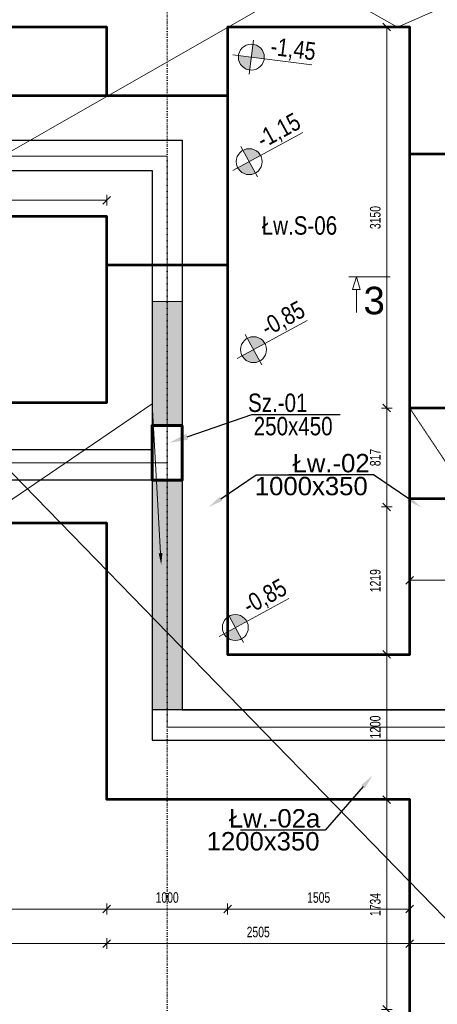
# Model space of a CAD drawing. Header units: millimetres. Extents: x -1893473 to 942156, y -568027 to 942944.
# Tile 112 of 256: x -8721 to -5269, y -127560 to -119421. Entities that reach past the tile are written whole.
import ezdxf
from ezdxf import colors
from ezdxf.entities.mleader import LeaderData, LeaderLine
from ezdxf.enums import TextEntityAlignment as Align
from ezdxf.math import Vec2, Vec3

# ---------------------------------------------------------------- set-up
doc = ezdxf.new("R2010")
doc.units = ezdxf.units.MM
doc.header["$LTSCALE"] = 0.2
doc.linetypes.add('DASHDOT', pattern=[25.4, 12.7, -6.35, 0, -6.35])
doc.linetypes.add('HIDDEN', pattern=[9.525, 6.35, -3.175])
for name, color, linetype, lineweight in [('!! 0_Osie', 1, 'DASHDOT', 13), ('_OSIE_WYS', 142, 'Continuous', 9), ('P-Linia5', 4, 'Continuous', 60), ('P-Opis', 1, 'Continuous', 9), ('P-Opis fundamenty', 193, 'Continuous', 9), ('P-Opis słupy', 30, 'Continuous', 9), ('P-Opis ściany', 6, 'Continuous', 9), ('P-Osie', 1, 'DASHDOT', 18), ('P-Przerywana', 13, 'HIDDEN', 18), ('P-Wymiar', 142, 'Continuous', 9), ('P-Ściana żelbetowa', 50, 'Continuous', 30)]:
    doc.layers.add(name, color=color, linetype=linetype, lineweight=lineweight)
doc.layers.add('P-Linia1a', color=7, linetype='Continuous', lineweight=53, true_color=0x008ab8)
doc.styles.add('_Fd Opis', font='arial.ttf')
doc.styles.add('ROMANS', font='arial.ttf', dxfattribs={"width": 0.7})
doc.styles.get("Standard").update_dxf_attribs({"font": 'arial.ttf', "height": 25})
doc.dimstyles.new('A50', dxfattribs={"dimscale": 50, "dimtxt": 1.75, "dimasz": 0.05, "dimexe": 0, "dimexo": 0, "dimgap": 1, "dimtad": 1, "dimdec": 0, "dimrnd": 1, "dimdsep": 46, "dimtxsty": 'ROMANS', "dimblk": '[[[[[[[[', "dimcen": 2, "dimdle": 2, "dimse1": 1, "dimse2": 1, "dimclrd": 256, "dimclrt": 1, "dimadec": 0, "dimazin": 0, "dimtfac": 1, "dimtdec": 0, "dimtix": 1, "dimtmove": 2, "dimatfit": 3, "dimldrblk": '[[[[[[[[', "dimfxl": 1, "dimtvp": 0.6, "dimtolj": 1, "dimlwd": -1, "dimarcsym": 0})

# ---------------------------------------------------------------- blocks, each defined once
blk = doc.blocks.new('BLOK OSI')
at = {"layer": 'P-Osie'}
blk.add_lwpolyline([(52592.21, -193637.01), (52592.21, -199870.83)], dxfattribs=at)
blk = doc.blocks.new('A$C798F0764')
at = {"layer": 'P-Opis'}
h = blk.add_hatch(color=1, dxfattribs=at)
h.dxf.hatch_style = 1
h.paths.add_polyline_path([(87, -43), (-30, -160, 0.414214), (204, -160)])
h.paths.add_polyline_path([(-30, 74), (87, -43), (204, 74, 0.414214)])
at = {"layer": 'P-Opis', "color": 1}
for p, q in [((-80, -210), (636, 506)), ((-68, 111), (241, -198))]:
    blk.add_line(p, q, dxfattribs=at)
blk.add_circle((87, -43), 165, dxfattribs=at)
blk = doc.blocks.new('[[[[[[[[')
at = {"layer": 'P-Wymiar'}
for p, q in [((-12.7, -12.7), (12.7, 12.7)), ((0, 0), (-4.6, 0)), ((0, 18), (0, -18))]:
    blk.add_line(p, q, dxfattribs=at)
blk = doc.blocks.new('*D5554')
at = {"layer": 'DEFPOINTS', "color": 0, "transparency": 16777216}
for p in [(-8001.6, -126688.5), (-8001.6, -127057.2), (-11521.6, -127198.9)]:
    blk.add_point(p, dxfattribs=at)
at = {"layer": 'P-Wymiar', "transparency": 16777216}
blk.add_line((-11519.1, -127057.2), (-8004.1, -127057.2), dxfattribs=at)
at = {"layer": 'P-Wymiar', "transparency": 16777216, "xscale": 2.5, "yscale": 2.5, "zscale": 2.5, "rotation": 180}
blk.add_blockref('[[[[[[[[', (-11521.6, -127057.2), dxfattribs=at)
at = {"layer": 'P-Wymiar', "transparency": 16777216, "xscale": 2.5, "yscale": 2.5, "zscale": 2.5}
blk.add_blockref('[[[[[[[[', (-8001.6, -127057.2), dxfattribs=at)
at = {"layer": 'P-Wymiar', "color": 1, "transparency": 16777216, "insert": (-9761.6, -126962.5), "char_height": 87.5, "attachment_point": 5, "style": 'ROMANS'}
blk.add_mtext('\\A1;3520', dxfattribs=at)
blk = doc.blocks.new('*D5555')
at = {"layer": 'DEFPOINTS', "color": 0, "transparency": 16777216}
for p in [(-8001.6, -126688.5), (-5496.6, -126992.2), (-5496.6, -127057.2)]:
    blk.add_point(p, dxfattribs=at)
at = {"layer": 'P-Wymiar', "transparency": 16777216}
blk.add_line((-7999.1, -127057.2), (-5499.1, -127057.2), dxfattribs=at)
at = {"layer": 'P-Wymiar', "transparency": 16777216, "xscale": 2.5, "yscale": 2.5, "zscale": 2.5, "rotation": 180}
blk.add_blockref('[[[[[[[[', (-8001.6, -127057.2), dxfattribs=at)
at = {"layer": 'P-Wymiar', "transparency": 16777216, "xscale": 2.5, "yscale": 2.5, "zscale": 2.5}
blk.add_blockref('[[[[[[[[', (-5496.6, -127057.2), dxfattribs=at)
at = {"layer": 'P-Wymiar', "color": 1, "transparency": 16777216, "insert": (-6749.1, -126962.5), "char_height": 87.5, "attachment_point": 5, "style": 'ROMANS'}
blk.add_mtext('\\A1;2505', dxfattribs=at)
blk = doc.blocks.new('*D5556')
at = {"layer": 'DEFPOINTS', "color": 0, "transparency": 16777216}
for p in [(-5496.6, -126992.2), (-4496.6, -127057.2), (-4496.6, -127066.7)]:
    blk.add_point(p, dxfattribs=at)
at = {"layer": 'P-Wymiar', "transparency": 16777216}
blk.add_line((-5494.1, -127057.2), (-4499.1, -127057.2), dxfattribs=at)
at = {"layer": 'P-Wymiar', "transparency": 16777216, "xscale": 2.5, "yscale": 2.5, "zscale": 2.5, "rotation": 180}
blk.add_blockref('[[[[[[[[', (-5496.6, -127057.2), dxfattribs=at)
at = {"layer": 'P-Wymiar', "transparency": 16777216, "xscale": 2.5, "yscale": 2.5, "zscale": 2.5}
blk.add_blockref('[[[[[[[[', (-4496.6, -127057.2), dxfattribs=at)
at = {"layer": 'P-Wymiar', "color": 1, "transparency": 16777216, "insert": (-4996.6, -126962.5), "char_height": 87.5, "attachment_point": 5, "style": 'ROMANS'}
blk.add_mtext('\\A1;1000', dxfattribs=at)
blk = doc.blocks.new('*D5557')
at = {"layer": 'DEFPOINTS', "color": 0, "transparency": 16777216}
for p in [(-7001.6, -124004.5), (-8001.6, -124522.4), (-7001.6, -126772.1)]:
    blk.add_point(p, dxfattribs=at)
at = {"layer": 'P-Wymiar', "transparency": 16777216}
blk.add_line((-7999.1, -126772.1), (-7004.1, -126772.1), dxfattribs=at)
at = {"layer": 'P-Wymiar', "transparency": 16777216, "xscale": 2.5, "yscale": 2.5, "zscale": 2.5, "rotation": 180}
blk.add_blockref('[[[[[[[[', (-8001.6, -126772.1), dxfattribs=at)
at = {"layer": 'P-Wymiar', "transparency": 16777216, "xscale": 2.5, "yscale": 2.5, "zscale": 2.5}
blk.add_blockref('[[[[[[[[', (-7001.6, -126772.1), dxfattribs=at)
at = {"layer": 'P-Wymiar', "color": 1, "transparency": 16777216, "insert": (-7501.6, -126677.4), "char_height": 87.5, "attachment_point": 5, "style": 'ROMANS'}
blk.add_mtext('\\A1;1000', dxfattribs=at)
blk = doc.blocks.new('*D5558')
at = {"layer": 'DEFPOINTS', "color": 0, "transparency": 16777216}
for p in [(-7001.6, -124004.5), (-5496.6, -126772.1), (-5496.6, -126772.1)]:
    blk.add_point(p, dxfattribs=at)
at = {"layer": 'P-Wymiar', "transparency": 16777216}
blk.add_line((-6999.1, -126772.1), (-5499.1, -126772.1), dxfattribs=at)
at = {"layer": 'P-Wymiar', "transparency": 16777216, "xscale": 2.5, "yscale": 2.5, "zscale": 2.5, "rotation": 180}
blk.add_blockref('[[[[[[[[', (-7001.6, -126772.1), dxfattribs=at)
at = {"layer": 'P-Wymiar', "transparency": 16777216, "xscale": 2.5, "yscale": 2.5, "zscale": 2.5}
blk.add_blockref('[[[[[[[[', (-5496.6, -126772.1), dxfattribs=at)
at = {"layer": 'P-Wymiar', "color": 1, "transparency": 16777216, "insert": (-6249.1, -126677.4), "char_height": 87.5, "attachment_point": 5, "style": 'ROMANS'}
blk.add_mtext('\\A1;1505', dxfattribs=at)
blk = doc.blocks.new('*D5559')
at = {"layer": 'DEFPOINTS', "color": 0, "transparency": 16777216}
for p in [(-10228.1, -123470.5), (-8001.6, -124885.5), (-10228.1, -126772.1)]:
    blk.add_point(p, dxfattribs=at)
at = {"layer": 'P-Wymiar', "transparency": 16777216}
blk.add_line((-8004.1, -126772.1), (-10225.6, -126772.1), dxfattribs=at)
at = {"layer": 'P-Wymiar', "transparency": 16777216, "xscale": 2.5, "yscale": 2.5, "zscale": 2.5, "rotation": 180}
blk.add_blockref('[[[[[[[[', (-10228.1, -126772.1), dxfattribs=at)
at = {"layer": 'P-Wymiar', "transparency": 16777216, "xscale": 2.5, "yscale": 2.5, "zscale": 2.5}
blk.add_blockref('[[[[[[[[', (-8001.6, -126772.1), dxfattribs=at)
at = {"layer": 'P-Wymiar', "color": 1, "transparency": 16777216, "insert": (-9114.8, -126677.4), "char_height": 87.5, "attachment_point": 5, "style": 'ROMANS'}
blk.add_mtext('\\A1;2226', dxfattribs=at)
blk = doc.blocks.new('*D5563')
at = {"layer": 'DEFPOINTS', "color": 0, "transparency": 16777216}
for p in [(-8001.6, -120913.3), (-11021.6, -121048), (-8001.6, -121048)]:
    blk.add_point(p, dxfattribs=at)
at = {"layer": 'P-Wymiar', "transparency": 16777216}
blk.add_line((-11019.1, -120913.3), (-8004.1, -120913.3), dxfattribs=at)
at = {"layer": 'P-Wymiar', "transparency": 16777216, "xscale": 2.5, "yscale": 2.5, "zscale": 2.5, "rotation": 180}
blk.add_blockref('[[[[[[[[', (-11021.6, -120913.3), dxfattribs=at)
at = {"layer": 'P-Wymiar', "transparency": 16777216, "xscale": 2.5, "yscale": 2.5, "zscale": 2.5}
blk.add_blockref('[[[[[[[[', (-8001.6, -120913.3), dxfattribs=at)
at = {"layer": 'P-Wymiar', "color": 1, "transparency": 16777216, "insert": (-9511.6, -120818.6), "char_height": 87.5, "attachment_point": 5, "style": 'ROMANS'}
blk.add_mtext('\\A1;3020', dxfattribs=at)
blk = doc.blocks.new('*D5565')
at = {"layer": 'DEFPOINTS', "color": 0, "transparency": 16777216}
for p in [(-5496.6, -119481.7), (-5686.4, -122631.7), (-5496.6, -122631.7)]:
    blk.add_point(p, dxfattribs=at)
at = {"layer": 'P-Wymiar', "transparency": 16777216}
blk.add_line((-5686.4, -119484.2), (-5686.4, -122629.2), dxfattribs=at)
at = {"layer": 'P-Wymiar', "transparency": 16777216, "xscale": 2.5, "yscale": 2.5, "zscale": 2.5}
for p, rotation in [((-5686.4, -119481.7), 90), ((-5686.4, -122631.7), 270)]:
    blk.add_blockref('[[[[[[[[', p, dxfattribs=dict(at, rotation=rotation))
at = {"layer": 'P-Wymiar', "color": 1, "transparency": 16777216, "insert": (-5781.1, -121056.7), "char_height": 87.5, "attachment_point": 5, "rotation": 90, "style": 'ROMANS'}
blk.add_mtext('\\A1;3150', dxfattribs=at)
blk = doc.blocks.new('*D5566')
at = {"layer": 'DEFPOINTS', "color": 0, "transparency": 16777216}
for p in [(-5496.6, -122631.7), (-5686.4, -123448.6), (-5406, -123448.6)]:
    blk.add_point(p, dxfattribs=at)
at = {"layer": 'P-Wymiar', "transparency": 16777216}
blk.add_line((-5686.4, -122634.2), (-5686.4, -123446.1), dxfattribs=at)
at = {"layer": 'P-Wymiar', "transparency": 16777216, "xscale": 2.5, "yscale": 2.5, "zscale": 2.5}
for p, rotation in [((-5686.4, -122631.7), 90), ((-5686.4, -123448.6), 270)]:
    blk.add_blockref('[[[[[[[[', p, dxfattribs=dict(at, rotation=rotation))
at = {"layer": 'P-Wymiar', "color": 1, "transparency": 16777216, "insert": (-5781.1, -123040.2), "char_height": 87.5, "attachment_point": 5, "rotation": 90, "style": 'ROMANS'}
blk.add_mtext('\\A1;817', dxfattribs=at)
blk = doc.blocks.new('*D5567')
at = {"layer": 'DEFPOINTS', "color": 0, "transparency": 16777216}
for p in [(-5406, -123448.6), (-5686.4, -124667.9), (-5496.6, -124667.9)]:
    blk.add_point(p, dxfattribs=at)
at = {"layer": 'P-Wymiar', "transparency": 16777216}
blk.add_line((-5686.4, -123451.1), (-5686.4, -124665.4), dxfattribs=at)
at = {"layer": 'P-Wymiar', "transparency": 16777216, "xscale": 2.5, "yscale": 2.5, "zscale": 2.5}
for p, rotation in [((-5686.4, -123448.6), 90), ((-5686.4, -124667.9), 270)]:
    blk.add_blockref('[[[[[[[[', p, dxfattribs=dict(at, rotation=rotation))
at = {"layer": 'P-Wymiar', "color": 1, "transparency": 16777216, "insert": (-5781.1, -124058.2), "char_height": 87.5, "attachment_point": 5, "rotation": 90, "style": 'ROMANS'}
blk.add_mtext('\\A1;1219', dxfattribs=at)
blk = doc.blocks.new('*D5568')
at = {"layer": 'DEFPOINTS', "color": 0, "transparency": 16777216}
for p in [(-5496.6, -124667.9), (-5686.4, -125867.9), (-5673.9, -125867.9)]:
    blk.add_point(p, dxfattribs=at)
at = {"layer": 'P-Wymiar', "transparency": 16777216}
blk.add_line((-5686.4, -124670.4), (-5686.4, -125865.4), dxfattribs=at)
at = {"layer": 'P-Wymiar', "transparency": 16777216, "xscale": 2.5, "yscale": 2.5, "zscale": 2.5}
for p, rotation in [((-5686.4, -124667.9), 90), ((-5686.4, -125867.9), 270)]:
    blk.add_blockref('[[[[[[[[', p, dxfattribs=dict(at, rotation=rotation))
at = {"layer": 'P-Wymiar', "color": 1, "transparency": 16777216, "insert": (-5781.1, -125267.9), "char_height": 87.5, "attachment_point": 5, "rotation": 90, "style": 'ROMANS'}
blk.add_mtext('\\A1;1200', dxfattribs=at)
blk = doc.blocks.new('*D5569')
at = {"layer": 'DEFPOINTS', "color": 0, "transparency": 16777216}
for p in [(-5673.9, -125867.9), (-5686.4, -127601.7), (-5496.6, -127601.7)]:
    blk.add_point(p, dxfattribs=at)
at = {"layer": 'P-Wymiar', "transparency": 16777216}
blk.add_line((-5686.4, -125870.4), (-5686.4, -127599.2), dxfattribs=at)
at = {"layer": 'P-Wymiar', "transparency": 16777216, "xscale": 2.5, "yscale": 2.5, "zscale": 2.5}
for p, rotation in [((-5686.4, -125867.9), 90), ((-5686.4, -127601.7), 270)]:
    blk.add_blockref('[[[[[[[[', p, dxfattribs=dict(at, rotation=rotation))
at = {"layer": 'P-Wymiar', "color": 1, "transparency": 16777216, "insert": (-5781.1, -126734.8), "char_height": 87.5, "attachment_point": 5, "rotation": 90, "style": 'ROMANS'}
blk.add_mtext('\\A1;1734', dxfattribs=at)
blk = doc.blocks.new('*D5571')
at = {"layer": 'DEFPOINTS', "color": 0, "transparency": 16777216}
for p in [(-5496.6, -123862.9), (-4496.6, -123862.9), (-4496.6, -124054.8)]:
    blk.add_point(p, dxfattribs=at)
at = {"layer": 'P-Wymiar', "transparency": 16777216}
blk.add_line((-5494.1, -124054.8), (-4499.1, -124054.8), dxfattribs=at)
at = {"layer": 'P-Wymiar', "transparency": 16777216, "xscale": 2.5, "yscale": 2.5, "zscale": 2.5, "rotation": 180}
blk.add_blockref('[[[[[[[[', (-5496.6, -124054.8), dxfattribs=at)
at = {"layer": 'P-Wymiar', "transparency": 16777216, "xscale": 2.5, "yscale": 2.5, "zscale": 2.5}
blk.add_blockref('[[[[[[[[', (-4496.6, -124054.8), dxfattribs=at)
at = {"layer": 'P-Wymiar', "color": 1, "transparency": 16777216, "insert": (-4996.6, -123960.2), "char_height": 87.5, "attachment_point": 5, "style": 'ROMANS'}
blk.add_mtext('\\A1;1000', dxfattribs=at)
blk = doc.blocks.new('A$C66492EDE')
at = {"layer": 'P-Opis ściany', "lineweight": 0, "true_color": 0xd100d1}
h = blk.add_hatch(dxfattribs=at)
h.set_pattern_fill('ANSI33', color=212, scale=20)
h.set_pattern_definition([(45, (-10159.35, 255103.1), (-89.80256, 89.80256), []), (45, (-10069.54, 255103.1), (-89.80256, 89.80256), [63.5, -31.75])])
h.paths.add_polyline_path([(-125, 11205), (125, 11205), (125, 10105), (-125, 10105)])
h.paths.add_polyline_path([(-7950, 11005), (-7700, 11005), (-7700, 9985), (-7950, 9985)])
h.paths.add_polyline_path([(-7700, 5380.7), (-7950, 5380.7), (-7950, 4360.7), (-7700, 4360.7)])
h.paths.add_polyline_path([(-7700, 3230.7), (-7950, 3230.7), (-7950, 2210.7), (-7700, 2210.7)])
h.paths.add_polyline_path([(-17425, 6003.5), (-17175, 6003.5), (-17175, 993.5), (-17425, 993.5)])
h.paths.add_polyline_path([(-19625, 125), (-17425, 125), (-17425, -125), (-19625, -125)])
h.paths.add_polyline_path([(-17425, 8984.2), (-17175, 8984.2), (-17175, 7084.2), (-17425, 7084.2)])
h.paths.add_polyline_path([(-17425, 10863), (-17175, 10863), (-17175, 9703), (-17425, 9703)])
h.paths.add_polyline_path([(-17175, 12985), (-17425, 12985), (-17425, 11665), (-17175, 11665)])
h.paths.add_polyline_path([(-19930, 9952.5), (-19680, 9952.5), (-19680, 8925), (-19930, 8925)])
h.paths.add_polyline_path([(-19930, 8475), (-19680, 8475), (-19680, 6575), (-19930, 6575)])
h.paths.add_polyline_path([(-24522.1, 8474.9), (-23502, 8474.9), (-23502, 8724.9), (-24522.1, 8724.9)])
h.paths.add_polyline_path([(-25625, 13760), (-25375, 13760), (-25375, 12284.9), (-25625, 12284.9)])
h.paths.add_polyline_path([(-17175, 14220), (-15610, 14220), (-15610, 13970), (-17175, 13970)])
h.paths.add_polyline_path([(-19380, 14220), (-17425, 14220), (-17425, 13970), (-19380, 13970)])
h.paths.add_polyline_path([(-10826.2, 14220), (-8926.2, 14220), (-8926.2, 13970), (-10826.2, 13970)])
at = {"layer": 'P-Opis ściany', "color": 212, "lineweight": 13, "true_color": 0xd100d1}
for points in [[(-19930, 9952.5), (-19680, 9952.5), (-19680, 8925), (-19930, 8925)], [(-19930, 8475), (-19680, 8475), (-19680, 6575), (-19930, 6575)]]:
    blk.add_lwpolyline(points, close=True, dxfattribs=at)
ml = blk.add_multileader_mtext('Standard', dxfattribs=at)
ml.set_content('         ', color=(209, 0, 209))
ml.set_leader_properties()
ml.build(insert=Vec2(0, 0))
ml.multileader.update_dxf_attribs({"arrow_head_size": 96})
ctx = ml.context
ctx.base_point, ctx.char_height, ctx.arrow_head_size, ctx.landing_gap_size, ctx.plane_origin = Vec3(-21544.5, 7273), 3.2, 96, 1.6, Vec3(-21445.6, 5193.4)
ctx.text_align_type = 2
notes = []
notes.append((ctx, [(0, (1, 1, 0), (-22620, 7273), (1, 0), 1075.5, [(0, [(-19854.2, 7775.4), (-19930, 9105.2)], 0, []), (2, [(-23825, 8474.9)], 0, [])])]))
ctx.mtext.insert, ctx.mtext.alignment, ctx.mtext.flow_direction = Vec3(-21531.8, 7274.6), 3, 5
for ctx, leaders in notes:
    for number, flags, end, landing, length, lines in leaders:
        leader = LeaderData()
        leader.index, (leader.has_last_leader_line, leader.has_dogleg_vector, leader.attachment_direction) = number, flags
        leader.last_leader_point, leader.dogleg_vector, leader.dogleg_length = Vec3(end), Vec3(landing), length
        for number, points, colour, breaks in lines:
            line = LeaderLine()
            line.index, line.vertices, line.color, line.breaks = number, Vec3.list(points), colors.encode_raw_color(colour), breaks
            leader.lines.append(line)
        ctx.leaders.append(leader)

msp = doc.modelspace()

# ---------------------------------------------------------------- linework, layer by layer
at = {"layer": '_OSIE_WYS', "color": 65}
for points in [[(-13010.93902, -120548.01074), (-7501.63407, -120548.01074)], [(-7501.63407, -120548.01074), (-7501.63407, -123083.98066)], [(-13010.93902, -123083.98066), (-7501.63407, -123083.98066)], [(-7501.63407, -123083.98066), (-7501.63407, -125267.89643)], [(-7501.63407, -125267.89643), (-4996.63407, -125267.89643)]]:
    msp.add_lwpolyline(points, dxfattribs=at)
at = {"layer": 'P-Linia1a'}
for points in [[(-11521.59769, -119481.6753), (-11521.59769, -120048.01074), (-8001.61113, -120048.01074), (-8001.63567, -119481.6753), (-8001.63567, -119481.6753)], [(-11521.59769, -122583.98066), (-8001.61294, -122583.98066), (-8001.6234, -121048.01074), (-11521.59769, -121048.01074)], [(-11521.59769, -131201.67396), (-5496.6123, -131201.67396), (-5496.6123, -125867.89643), (-8001.58989, -125867.89643), (-8001.60613, -123583.98066), (-11521.59769, -123583.98066)]]:
    msp.add_lwpolyline(points, close=True, dxfattribs=at)
for points in [[(-5496.63407, -120531.6753), (-5496.63407, -119481.6753), (-7001.63354, -119481.6753), (-7001.60629, -124667.89643), (-5496.60711, -124667.89643), (-5496.63407, -122631.73068)], [(-8001.61113, -120048.01074), (-7001.63105, -120048.01074)], [(-5496.63407, -122631.73068), (-5496.63407, -120531.6753)], [(-8001.62136, -121448.01074), (-7001.62408, -121448.01074)], [(-4496.63004, -122931.76385), (-4496.63004, -122631.73068), (-5496.63407, -122631.73068)]]:
    msp.add_lwpolyline(points, dxfattribs=at)
at = {"layer": 'P-Linia1a', "linetype": 'HIDDEN'}
for points in [[(-1981.58799, -121181.6753), (-1981.58799, -120531.6753), (-5496.63407, -120531.6753)], [(-4496.62399, -123381.73068), (-5496.63965, -123381.73068)]]:
    msp.add_lwpolyline(points, dxfattribs=at)
at = {"layer": 'P-Linia5'}
msp.add_lwpolyline([(-7376.63407, -122776.70458), (-7376.63407, -123226.70458), (-7626.63407, -123226.70458), (-7626.63407, -122776.70458), (-7376.63407, -122776.70458)], close=True, dxfattribs=at)
at = {"layer": 'P-Opis'}
msp.add_lwpolyline([(-11521.59769, -131301.67396), (-12871.59769, -124654.17463), (-11521.59769, -119481.6753), (-8345.76507, -117931.6753), (-5596.61103, -119481.6753), (-1046.63407, -117481.6753), (1428.41201, -121081.6753)], dxfattribs=at)
at = {"layer": 'P-Opis', "color": 212, "true_color": 0xd100d1, "flags": 128}
msp.add_lwpolyline([(-6000.79906, -121546.65046), (-5937.61906, -121546.65046), (-5969.20906, -121651.95046), (-5937.61906, -121651.95046), (-5937.61906, -121840.18785), (-5937.61906, -121651.95046), (-5906.02906, -121651.95046), (-5937.61906, -121546.65046), (-5658.95731, -121546.65046)], dxfattribs=at)
at = {"layer": 'P-Opis fundamenty', "color": 4}
msp.add_lwpolyline([(-68254.31192, -154490.62296), (46970.33988, -88637.29922), (-47642.67431, -83234.22897), (34737.58385, -167897.88563)], dxfattribs=at)
at = {"layer": 'P-Przerywana', "color": 1}
msp.add_lwpolyline([(-4496.63004, -122631.73068), (-4996.63407, -123381.73068), (-5496.63407, -122631.73068)], dxfattribs=at)
at = {"layer": 'P-Ściana żelbetowa', "lineweight": 25}
for points in [[(-13071.59769, -120416.6753), (-7376.63233, -120416.6753), (-7376.66514, -125126.69922), (-5121.6111, -125126.69856)], [(-13071.59769, -120666.6753), (-7626.63407, -120666.6753), (-7626.66688, -125376.69929), (-5121.61103, -125376.69856)], [(-7626.63407, -122976.70458), (-13071.59769, -122976.70458)], [(-7626.63407, -123226.70458), (-13071.59769, -123226.70458)]]:
    msp.add_lwpolyline(points, dxfattribs=at)
at = {"layer": 'P-Ściana żelbetowa'}
msp.add_lwpolyline([(-7626.64878, -125126.69736), (-7626.63407, -125376.69929), (-5121.61103, -125376.71675), (-5121.61094, -125698.16485), (-4871.61103, -125698.16486), (-4871.61103, -124617.4713), (-5121.61103, -124617.4713), (-5121.61546, -125126.71675), (-7626.64878, -125126.69736)], close=True, dxfattribs=at)

# ---------------------------------------------------------------- block references
at = {"layer": '!! 0_Osie', "xscale": 10, "yscale": 10, "zscale": 10}
msp.add_blockref('BLOK OSI', (-533423.74832, 1863769.20773), dxfattribs=at)
at = {"layer": 'P-Opis fundamenty', "color": 1}
for p, xscale, yscale, zscale, rotation in [((-6818.52025, -119668.572), 0.6499999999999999, 0.6499999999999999, 0.6499999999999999, 307.7895795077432), ((-6869.86779, -120551.76634), 0.65, 0.65, 0.65, 343.5684437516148), ((-6833.80461, -122105.82525), 0.65, 0.65, 0.65, 343.5684437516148), ((-6984.4445, -124402.6054), 0.65, 0.65, 0.65, 343.5684437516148)]:
    msp.add_blockref('A$C798F0764', p, dxfattribs=dict(at, xscale=xscale, yscale=yscale, zscale=zscale, rotation=rotation))
at = {"layer": 'P-Opis ściany'}
msp.add_blockref('A$C66492EDE', (12303.36593, -131701.6753), dxfattribs=at)

# ---------------------------------------------------------------- texts
at = {"layer": 'P-Opis', "color": 212, "true_color": 0xd100d1, "style": '_Fd Opis'}
msp.add_text('3', height=227.5, dxfattribs=at).set_placement((-5879.00889, -121742.44502), align=Align.MIDDLE_LEFT)
at = {"layer": 'P-Opis fundamenty', "char_height": 146.25, "attachment_point": 4, "style": '_Fd Opis'}
for s, insert, rotation in [('{\\W0.8;-1,45}', (-6645.44015, -119651.7054), 352.789579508), ('{\\W0.8;-1,15}', (-6739.31264, -120436.89008), 28.568443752), ('{\\W0.8;-0,85}', (-6703.24947, -121990.94899), 28.568443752), ('{\\W0.8;-0,85}', (-6853.88935, -124287.72913), 28.568443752)]:
    msp.add_mtext(s, dxfattribs=dict(at, insert=insert, rotation=rotation))
at = {"layer": 'P-Opis fundamenty', "char_height": 152.1, "style": '_Fd Opis'}
for s, insert, attachment_point in [('{\\W0.8;Łw.S-06}', (-6096.53729, -121123.40649), 6), ('Łw.-02', (-6465.62963, -123087.584), 4), ('1000x350', (-5843.71918, -123277.05716), 6), ('Łw.-02a', (-6992.02037, -126023.39787), 4), ('1200x350', (-6242.05104, -126212.87103), 6)]:
    msp.add_mtext(s, dxfattribs=dict(at, insert=insert, attachment_point=attachment_point))
at = {"layer": 'P-Opis słupy', "char_height": 152.1, "attachment_point": 6, "style": '_Fd Opis'}
for s, insert in [('{\\W0.8;Sz.-01}', (-6342.04173, -122588.58678)), ('{\\W0.8;250x450}', (-6134.0332, -122781.63632))]:
    msp.add_mtext(s, dxfattribs=dict(at, insert=insert))

# ---------------------------------------------------------------- dimensions: what is measured, and where the dimension line sits
at = {"layer": 'P-Wymiar'}
for base, p1, p2, picture, middle in [((-5686.38752, -122631.73068), (-5496.63407, -119481.6753), (-5496.63407, -122631.73068), '*D5565', (-5781.0925, -121056.70299)), ((-5686.38752, -123448.58164), (-5496.63407, -122631.73068), (-5405.98068, -123448.58164), '*D5566', (-5781.06265, -123040.15616)), ((-5686.38752, -124667.89643), (-5405.98068, -123448.58164), (-5496.60711, -124667.89643), '*D5567', (-5781.06265, -124058.23904)), ((-5686.38752, -125867.89643), (-5496.60711, -124667.89643), (-5673.92048, -125867.89643), '*D5568', (-5781.06265, -125267.89643)), ((-5686.38752, -127601.67396), (-5673.92048, -125867.89643), (-5496.6123, -127601.67396), '*D5569', (-5781.0925, -126734.7852))]:
    dim = msp.add_linear_dim(base=base, p1=p1, p2=p2, angle=90, dimstyle='A50', dxfattribs=at)
    dim.commit()
    dim.dimension.update_dxf_attribs({"geometry": picture, "text_midpoint": middle})
for base, p1, p2, picture, middle in [((-8001.6234, -120913.29382), (-11021.59769, -121048.01074), (-8001.6234, -121048.01074), '*D5563', (-9511.61055, -120818.58884)), ((-10228.05788, -126772.11871), (-8001.59687, -124885.50587), (-10228.05788, -123470.54539), '*D5559', (-9114.82738, -126677.44357)), ((-4496.61752, -124054.843), (-5496.61777, -123862.91884), (-4496.61752, -123862.9054), '*D5571', (-4996.61764, -123960.16787)), ((-7001.60978, -126772.11871), (-8001.59946, -124522.42646), (-7001.60978, -124004.53266), '*D5557', (-7501.60462, -126677.44357)), ((-5496.6123, -126772.11871), (-7001.60978, -124004.53266), (-5496.6123, -126772.11871), '*D5558', (-6249.11104, -126677.44357)), ((-8001.58989, -127057.18341), (-11521.59769, -127198.91758), (-8001.58989, -126688.48807), '*D5554', (-9761.59379, -126962.47843)), ((-5496.6123, -127057.18341), (-8001.58989, -126688.48807), (-5496.6123, -126992.23645), '*D5555', (-6749.10109, -126962.50827)), ((-4496.57445, -127057.18341), (-5496.6123, -126992.23645), (-4496.57445, -127066.7189), '*D5556', (-4996.59338, -126962.50827))]:
    dim = msp.add_linear_dim(base=base, p1=p1, p2=p2, dimstyle='A50', dxfattribs=at)
    dim.commit()
    dim.dimension.update_dxf_attribs({"geometry": picture, "text_midpoint": middle})

# ---------------------------------------------------------------- leaders
at = {"layer": 'P-Opis fundamenty'}
ml = msp.add_multileader_mtext('Standard', dxfattribs=at)
ml.set_content('         ', color=256)
ml.set_leader_properties()
ml.build(insert=Vec2(0, 0))
ml.multileader.update_dxf_attribs({"arrow_head_size": 120})
ctx = ml.context
ctx.base_point, ctx.arrow_head_size, ctx.plane_origin = Vec3(-6065.60608, -123183.97291), 120, Vec3(-5951.24601, -124990.09049)
notes = []
notes.append((ctx, [(1, (1, 1, 0), (-6766.30216, -123183.97291), (1, 0), 700.69608, [(0, [(-7156.30216, -123448.58164)], 0, [])])]))
ctx.mtext.insert, ctx.mtext.text_direction, ctx.mtext.flow_direction, ctx.mtext.extrusion = Vec3(-6049.63336, -123181.97291), Vec3(-1, 0), 5, Vec3(0, 0, -1)
ml = msp.add_multileader_mtext('Standard', dxfattribs=at)
ml.set_content('         ', color=256)
ml.set_leader_properties()
ml.build(insert=Vec2(0, 0))
ml.multileader.update_dxf_attribs({"arrow_head_size": 120})
ctx = ml.context
ctx.base_point, ctx.arrow_head_size, ctx.plane_origin = Vec3(-6514.64948, -123183.97291), 120, Vec3(-6611.03683, -124990.09049)
ctx.text_align_type = 2
notes.append((ctx, [(1, (1, 1, 0), (-5795.98068, -123183.97291), (-1, 0), 700.69608, [(0, [(-5405.98068, -123448.58164)], 0, [])])]))
ctx.mtext.insert, ctx.mtext.alignment, ctx.mtext.flow_direction = Vec3(-6498.67676, -123181.97291), 3, 5
ml = msp.add_multileader_mtext('Standard', dxfattribs=at)
ml.set_content('         ', color=256)
ml.set_leader_properties()
ml.build(insert=Vec2(0, 0))
ml.multileader.update_dxf_attribs({"arrow_head_size": 120})
ctx = ml.context
ctx.base_point, ctx.arrow_head_size, ctx.plane_origin = Vec3(-6912.98134, -126119.78677), 120, Vec3(-7009.36869, -127925.90435)
ctx.text_align_type = 2
notes.append((ctx, [(1, (1, 1, 0), (-6194.31255, -126119.78677), (-1, 0), 700.69608, [(0, [(-5804.31255, -125669.51347)], 0, [])])]))
ctx.mtext.insert, ctx.mtext.alignment, ctx.mtext.flow_direction = Vec3(-6897.00863, -126117.78677), 3, 5
at = {"layer": 'P-Opis słupy'}
ml = msp.add_multileader_mtext('Standard', dxfattribs=at)
ml.set_content('         ', color=256)
ml.set_leader_properties()
ml.build(insert=Vec2(0, 0))
ml.multileader.update_dxf_attribs({"arrow_head_size": 156})
ctx = ml.context
ctx.base_point, ctx.char_height, ctx.arrow_head_size, ctx.landing_gap_size, ctx.plane_origin = Vec3(-6070.78577, -122684.97569), 5.2, 156, 2.6, Vec3(-6166.94089, -125507.93719)
notes.append((ctx, [(1, (1, 1, 0), (-6801.69068, -122684.97569), (1, 0), 730.9049, [(0, [(-7483.4451, -122918.58164)], 0, [])])]))
ctx.mtext.insert, ctx.mtext.flow_direction = Vec3(-6068.18577, -122682.37569), 5
ml = msp.add_multileader_mtext('Standard', dxfattribs=at)
ml.set_content('         ', color=256)
ml.set_leader_properties()
ml.build(insert=Vec2(0, 0))
ml.multileader.update_dxf_attribs({"arrow_head_size": 156})
ctx = ml.context
ctx.base_point, ctx.char_height, ctx.arrow_head_size, ctx.landing_gap_size, ctx.plane_origin = Vec3(-6079.71529, -122684.97569), 5.2, 156, 2.6, Vec3(-6166.94089, -125507.93719)
notes.append((ctx, [(1, (1, 1, 0), (-6801.69068, -122684.97569), (1, 0), 721.97539, [(0, [(-7483.4451, -122918.58164)], 0, [])])]))
ctx.mtext.insert, ctx.mtext.flow_direction = Vec3(-6077.11529, -122682.37569), 5
for ctx, leaders in notes:
    for number, flags, end, landing, length, lines in leaders:
        leader = LeaderData()
        leader.index, (leader.has_last_leader_line, leader.has_dogleg_vector, leader.attachment_direction) = number, flags
        leader.last_leader_point, leader.dogleg_vector, leader.dogleg_length = Vec3(end), Vec3(landing), length
        for number, points, colour, breaks in lines:
            line = LeaderLine()
            line.index, line.vertices, line.color, line.breaks = number, Vec3.list(points), colors.encode_raw_color(colour), breaks
            leader.lines.append(line)
        ctx.leaders.append(leader)

doc.saveas('drawing.dxf')
